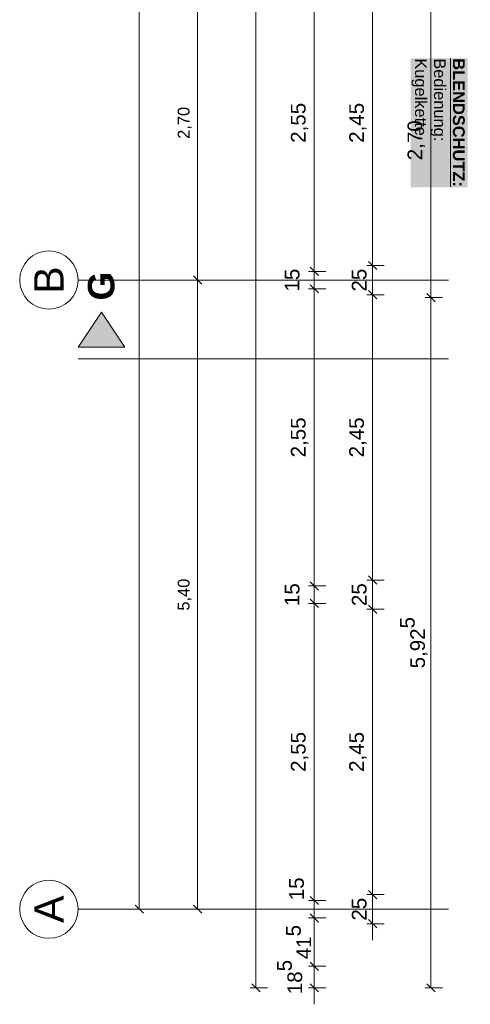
# Model space of a CAD drawing. Header units: metres. Extents: x -111 to 152, y -132 to 99.
# Tile 9 of 256: x -44 to -40, y -22 to -14. Entities that reach past the tile are written whole.
import ezdxf

# ---------------------------------------------------------------- set-up
doc = ezdxf.new("R2010")
doc.units = ezdxf.units.M
doc.header["$PDMODE"] = 1
doc.header["$PDSIZE"] = -2
doc.linetypes.add('Achsen 01', pattern=[5.291531, 3.175, -1.058062, 0.352704, -0.705764])
doc.linetypes.add('Raster 01', pattern=[2, 1, -1])
doc.layers.get('0').update_dxf_attribs({"lineweight": 25})
for name, color, linetype, lineweight in [('030_Sonnenschutzarbeiten-BLENDSCHUTZ  Beschriftung', 7, 'Continuous', 5), ('_1.35m (3D)', 7, 'Continuous', 9), ('_EG (2D)', 7, 'Continuous', 9), ('_EG - DS (2D)', 7, 'Continuous', 9), ('_GRU (2D)', 7, 'Continuous', 9), ('AV1-Schnitt Achsen', 7, 'Achsen 01', 18), ('Bemaßung-Bemaßung', 7, 'Continuous', 9)]:
    doc.layers.add(name, color=color, linetype=linetype, lineweight=lineweight)
doc.layers.add('AV1-Achsen', color=1, linetype='Achsen 01', lineweight=18, true_color=0xff0000)
doc.layers.add('AV1-Raster', color=7, linetype='Raster 01', lineweight=9, true_color=0xa6a6a6)
doc.layers.get('0').freeze()
doc.styles.add('Arial', font='arial.ttf')
doc.styles.add('Arial (bold)', font='arialbd.ttf')
doc.dimstyles.new('COE 50', dxfattribs={"dimtxt": 126.090495, "dimasz": 0.001414, "dimexe": 0.001, "dimexo": 0.01, "dimgap": 0.001, "dimtad": 1, "dimdec": 3, "dimtxsty": 'Arial', "dimblk": 'VW_SLASH-3', "dimblk1": 'VW_SLASH-3', "dimblk2": 'VW_SLASH-3', "dimcen": 0, "dimadec": 3, "dimazin": 0, "dimtfac": 0.8, "dimtdec": 3, "dimtix": 1, "dimtmove": 0, "dimatfit": 0, "dimldrblk": 'VW_SLASH-2', "dimfxl": 0.002, "dimfxlon": 1, "dimfrac": 2, "dimtolj": 1, "dimarcsym": 0})

# ---------------------------------------------------------------- blocks, each defined once
blk = doc.blocks.new('Group-2')
at = {"layer": 'AV1-Raster'}
for p, q in [((1.35, -14.85), (-40.5, -14.85)), ((1.35, -16.2), (-40.5, -16.2)), ((1.35, -17.55), (-40.5, -17.55)), ((1.35, -18.9), (-40.5, -18.9)), ((1.35, -20.25), (-40.5, -20.25))]:
    blk.add_line(p, q, dxfattribs=at)
blk = doc.blocks.new('1.35m (3D)')
at = {"layer": 'AV1-Raster', "color": 7}
blk.add_blockref('Group-2', (0, 0), dxfattribs=at)
blk = doc.blocks.new('Blendschutz Beschriftung')
at = {"layer": '030_Sonnenschutzarbeiten-BLENDSCHUTZ  Beschriftung', "color": 254, "linetype": 'Continuous', "transparency": 33554559}
blk.add_solid([(-0.554, -0.1644), (0.554, -0.1644), (-0.554, 0.3267), (0.554, 0.3267)], dxfattribs=at)
at = {"layer": '030_Sonnenschutzarbeiten-BLENDSCHUTZ  Beschriftung', "insert": (-0.554, 0.3002), "char_height": 0.100872, "attachment_point": 1, "line_spacing_factor": 0.967016, "style": 'Arial (bold)'}
blk.add_mtext('{\\LBLENDSCHUTZ:}{\\fArial|b0|i0|c0|p0;\\l\\PBedienung: \\PKugelkette }', dxfattribs=at)
blk = doc.blocks.new('EG - DS (2D)')
at = {"layer": '030_Sonnenschutzarbeiten-BLENDSCHUTZ  Beschriftung', "color": 7, "rotation": 270}
blk.add_blockref('Blendschutz Beschriftung', (-40.3356, -14.85), dxfattribs=at)
blk = doc.blocks.new('VW_SLASH-3')
at = {"color": 0, "linetype": 'ByBlock', "lineweight": -2, "transparency": 16777216}
blk.add_line((0, 0), (-1, 0), dxfattribs=at)
at = {"color": 0, "linetype": 'Continuous', "lineweight": 15, "transparency": 16777216, "flags": 128}
blk.add_lwpolyline([(0.5, 0.5), (-0.5, -0.5)], dxfattribs=at)
blk = doc.blocks.new('*D501')
at = {"layer": 'Bemaßung-Bemaßung', "color": 0, "lineweight": -2}
for p, q in [((-42.725, 0), (-42.875, 0)), ((-42.825, -21.5293), (-42.825, -0.0707)), ((-42.725, -21.6), (-42.875, -21.6))]:
    blk.add_line(p, q, dxfattribs=at)
at = {"layer": 'Defpoints', "color": 0}
for p in [(-39.15, 0), (-42.825, 0), (-39.15, -21.6)]:
    blk.add_point(p, dxfattribs=at)
at = {"layer": 'Bemaßung-Bemaßung', "color": 0, "lineweight": -2, "xscale": 0.070693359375, "yscale": 0.070693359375, "zscale": 0.070693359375}
for p, rotation in [((-42.825, 0), 90), ((-42.825, -21.6), 270)]:
    blk.add_blockref('VW_SLASH-3', p, dxfattribs=dict(at, rotation=rotation))
at = {"layer": 'Bemaßung-Bemaßung', "color": 0, "insert": (-42.9659, -10.8), "char_height": 0.15131, "attachment_point": 5, "rotation": 90, "style": 'Arial'}
blk.add_mtext('\\A1;21,60', dxfattribs=at)
blk = doc.blocks.new('VW_SLASH-2')
at = {"color": 0, "linetype": 'ByBlock', "lineweight": -2, "transparency": 16777216}
blk.add_line((0, 0), (-1, 0), dxfattribs=at)
at = {"color": 0, "linetype": 'Continuous', "lineweight": 15, "transparency": 16777216, "flags": 128}
blk.add_lwpolyline([(0.5, 0.5), (-0.5, -0.5)], dxfattribs=at)
blk = doc.blocks.new('*D505')
at = {"layer": 'Bemaßung-Bemaßung', "color": 0, "lineweight": -2}
for p, q in [((-42.225, -13.5), (-42.375, -13.5)), ((-42.325, -16.1293), (-42.325, -13.5707)), ((-42.225, -16.2), (-42.375, -16.2))]:
    blk.add_line(p, q, dxfattribs=at)
at = {"layer": 'Defpoints', "color": 0}
for p in [(-42.325, -13.5), (-39.15, -13.5), (-39.15, -16.2)]:
    blk.add_point(p, dxfattribs=at)
at = {"layer": 'Bemaßung-Bemaßung', "color": 0, "lineweight": -2, "xscale": 0.070693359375, "yscale": 0.070693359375, "zscale": 0.070693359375}
for p, rotation in [((-42.325, -13.5), 90), ((-42.325, -16.2), 270)]:
    blk.add_blockref('VW_SLASH-3', p, dxfattribs=dict(at, rotation=rotation))
at = {"layer": 'Bemaßung-Bemaßung', "color": 0, "insert": (-42.4356, -14.85), "char_height": 0.10087, "attachment_point": 5, "rotation": 90, "style": 'Arial'}
blk.add_mtext('\\A1;2,70', dxfattribs=at)
blk = doc.blocks.new('*D506')
at = {"layer": 'Bemaßung-Bemaßung', "color": 0, "lineweight": -2}
for p, q in [((-42.225, -16.2), (-42.375, -16.2)), ((-42.325, -21.5293), (-42.325, -16.2707)), ((-42.225, -21.6), (-42.375, -21.6))]:
    blk.add_line(p, q, dxfattribs=at)
at = {"layer": 'Defpoints', "color": 0}
for p in [(-42.325, -16.2), (-39.15, -16.2), (-39.15, -21.6)]:
    blk.add_point(p, dxfattribs=at)
at = {"layer": 'Bemaßung-Bemaßung', "color": 0, "lineweight": -2, "xscale": 0.070693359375, "yscale": 0.070693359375, "zscale": 0.070693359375}
for p, rotation in [((-42.325, -16.2), 90), ((-42.325, -21.6), 270)]:
    blk.add_blockref('VW_SLASH-3', p, dxfattribs=dict(at, rotation=rotation))
at = {"layer": 'Bemaßung-Bemaßung', "color": 0, "insert": (-42.4356, -18.9), "char_height": 0.10087, "attachment_point": 5, "rotation": 90, "style": 'Arial'}
blk.add_mtext('\\A1;5,40', dxfattribs=at)
blk = doc.blocks.new('*D507')
at = {"layer": 'Bemaßung-Bemaßung', "color": 0, "lineweight": -2}
for p, q in [((-41.725, 0.675), (-41.875, 0.675)), ((-41.825, -22.2043), (-41.825, 0.6043)), ((-41.725, -22.275), (-41.875, -22.275))]:
    blk.add_line(p, q, dxfattribs=at)
at = {"layer": 'Defpoints', "color": 0}
for p in [(-41.825, 0.675), (-39.825, 0.675), (-39.825, -22.275)]:
    blk.add_point(p, dxfattribs=at)
at = {"layer": 'Bemaßung-Bemaßung', "color": 0, "lineweight": -2, "xscale": 0.070693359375, "yscale": 0.070693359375, "zscale": 0.070693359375}
for p, rotation in [((-41.825, 0.675), 90), ((-41.825, -22.275), 270)]:
    blk.add_blockref('VW_SLASH-3', p, dxfattribs=dict(at, rotation=rotation))
at = {"layer": 'Bemaßung-Bemaßung', "color": 0, "insert": (-41.9508, -10.8), "char_height": 0.12609, "attachment_point": 5, "rotation": 90, "style": 'Arial'}
blk.add_mtext('\\A1;22,95', dxfattribs=at)
blk = doc.blocks.new('*D508')
at = {"layer": 'Bemaßung-Bemaßung', "color": 0, "lineweight": -2}
for p, q in [((-41.325, -22.0193), (-41.325, -21.9486)), ((-41.225, -22.09), (-41.375, -22.09)), ((-41.325, -22.09), (-41.325, -22.275)), ((-41.225, -22.275), (-41.375, -22.275)), ((-41.325, -22.3457), (-41.325, -22.4164))]:
    blk.add_line(p, q, dxfattribs=at)
at = {"layer": 'Defpoints', "color": 0}
for p in [(-39.225, -22.09), (-41.325, -22.275), (-39.225, -22.275)]:
    blk.add_point(p, dxfattribs=at)
at = {"layer": 'Bemaßung-Bemaßung', "color": 0, "lineweight": -2, "xscale": 0.070693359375, "yscale": 0.070693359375, "zscale": 0.070693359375}
for p, rotation in [((-41.325, -22.09), 269.9999999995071), ((-41.325, -22.275), 89.99999999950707)]:
    blk.add_blockref('VW_SLASH-3', p, dxfattribs=dict(at, rotation=rotation))
at = {"layer": 'Bemaßung-Bemaßung', "color": 0, "insert": (-41.5354, -22.1825), "char_height": 0.12609, "attachment_point": 5, "rotation": 90, "style": 'Arial'}
blk.add_mtext('\\A1;18\\S5^ ;', dxfattribs=at)
blk = doc.blocks.new('*D509')
at = {"layer": 'Bemaßung-Bemaßung', "color": 0, "lineweight": -2}
for p, q in [((-41.225, -21.675), (-41.375, -21.675)), ((-41.325, -21.7457), (-41.325, -22.0193)), ((-41.225, -22.09), (-41.375, -22.09))]:
    blk.add_line(p, q, dxfattribs=at)
at = {"layer": 'Defpoints', "color": 0}
for p in [(-39.825, -21.675), (-41.325, -22.09), (-39.225, -22.09)]:
    blk.add_point(p, dxfattribs=at)
at = {"layer": 'Bemaßung-Bemaßung', "color": 0, "lineweight": -2, "xscale": 0.070693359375, "yscale": 0.070693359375, "zscale": 0.070693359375}
for p, rotation in [((-41.325, -21.675), 89.99999999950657), ((-41.325, -22.09), 269.9999999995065)]:
    blk.add_blockref('VW_SLASH-3', p, dxfattribs=dict(at, rotation=rotation))
at = {"layer": 'Bemaßung-Bemaßung', "color": 0, "insert": (-41.4593, -21.8825), "char_height": 0.12609, "attachment_point": 5, "rotation": 90, "style": 'Arial'}
blk.add_mtext('\\A1;41\\S5^ ;', dxfattribs=at)
blk = doc.blocks.new('*D510')
at = {"layer": 'Bemaßung-Bemaßung', "color": 0, "lineweight": -2}
for p, q in [((-41.325, -21.4543), (-41.325, -21.3836)), ((-41.225, -21.525), (-41.375, -21.525)), ((-41.325, -21.525), (-41.325, -21.675)), ((-41.225, -21.675), (-41.375, -21.675)), ((-41.325, -21.7457), (-41.325, -21.8164))]:
    blk.add_line(p, q, dxfattribs=at)
at = {"layer": 'Defpoints', "color": 0}
for p in [(-39.825, -21.525), (-41.325, -21.675), (-39.825, -21.675)]:
    blk.add_point(p, dxfattribs=at)
at = {"layer": 'Bemaßung-Bemaßung', "color": 0, "lineweight": -2, "xscale": 0.070693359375, "yscale": 0.070693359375, "zscale": 0.070693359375}
for p, rotation in [((-41.325, -21.525), 269.999999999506), ((-41.325, -21.675), 89.99999999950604)]:
    blk.add_blockref('VW_SLASH-3', p, dxfattribs=dict(at, rotation=rotation))
at = {"layer": 'Bemaßung-Bemaßung', "color": 0, "insert": (-41.4764, -21.4251), "char_height": 0.12609, "attachment_point": 5, "rotation": 90, "style": 'Arial'}
blk.add_mtext('\\A1;15', dxfattribs=at)
blk = doc.blocks.new('*D511')
at = {"layer": 'Bemaßung-Bemaßung', "color": 0, "lineweight": -2}
for p, q in [((-41.225, -18.975), (-41.375, -18.975)), ((-41.325, -19.0457), (-41.325, -21.4543)), ((-41.225, -21.525), (-41.375, -21.525))]:
    blk.add_line(p, q, dxfattribs=at)
at = {"layer": 'Defpoints', "color": 0}
for p in [(-39.825, -18.975), (-41.325, -21.525), (-39.825, -21.525)]:
    blk.add_point(p, dxfattribs=at)
at = {"layer": 'Bemaßung-Bemaßung', "color": 0, "lineweight": -2, "xscale": 0.070693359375, "yscale": 0.070693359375, "zscale": 0.070693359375}
for p, rotation in [((-41.325, -18.975), 89.99999999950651), ((-41.325, -21.525), 269.9999999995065)]:
    blk.add_blockref('VW_SLASH-3', p, dxfattribs=dict(at, rotation=rotation))
at = {"layer": 'Bemaßung-Bemaßung', "color": 0, "insert": (-41.4508, -20.25), "char_height": 0.12609, "attachment_point": 5, "rotation": 90, "style": 'Arial'}
blk.add_mtext('\\A1;2,55', dxfattribs=at)
blk = doc.blocks.new('*D512')
at = {"layer": 'Bemaßung-Bemaßung', "color": 0, "lineweight": -2}
for p, q in [((-41.325, -18.7543), (-41.325, -18.6836)), ((-41.225, -18.825), (-41.375, -18.825)), ((-41.325, -18.825), (-41.325, -18.975)), ((-41.225, -18.975), (-41.375, -18.975)), ((-41.325, -19.0457), (-41.325, -19.1164))]:
    blk.add_line(p, q, dxfattribs=at)
at = {"layer": 'Defpoints', "color": 0}
for p in [(-39.825, -18.825), (-41.325, -18.975), (-39.825, -18.975)]:
    blk.add_point(p, dxfattribs=at)
at = {"layer": 'Bemaßung-Bemaßung', "color": 0, "lineweight": -2, "xscale": 0.070693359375, "yscale": 0.070693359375, "zscale": 0.070693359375}
for p, rotation in [((-41.325, -18.825), 269.999999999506), ((-41.325, -18.975), 89.99999999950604)]:
    blk.add_blockref('VW_SLASH-3', p, dxfattribs=dict(at, rotation=rotation))
at = {"layer": 'Bemaßung-Bemaßung', "color": 0, "insert": (-41.5144, -18.9), "char_height": 0.12609, "attachment_point": 5, "rotation": 90, "style": 'Arial'}
blk.add_mtext('\\A1;15', dxfattribs=at)
blk = doc.blocks.new('*D513')
at = {"layer": 'Bemaßung-Bemaßung', "color": 0, "lineweight": -2}
for p, q in [((-41.225, -16.275), (-41.375, -16.275)), ((-41.325, -16.3457), (-41.325, -18.7543)), ((-41.225, -18.825), (-41.375, -18.825))]:
    blk.add_line(p, q, dxfattribs=at)
at = {"layer": 'Defpoints', "color": 0}
for p in [(-39.825, -16.275), (-41.325, -18.825), (-39.825, -18.825)]:
    blk.add_point(p, dxfattribs=at)
at = {"layer": 'Bemaßung-Bemaßung', "color": 0, "lineweight": -2, "xscale": 0.070693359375, "yscale": 0.070693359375, "zscale": 0.070693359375}
for p, rotation in [((-41.325, -16.275), 89.99999999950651), ((-41.325, -18.825), 269.9999999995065)]:
    blk.add_blockref('VW_SLASH-3', p, dxfattribs=dict(at, rotation=rotation))
at = {"layer": 'Bemaßung-Bemaßung', "color": 0, "insert": (-41.4508, -17.55), "char_height": 0.12609, "attachment_point": 5, "rotation": 90, "style": 'Arial'}
blk.add_mtext('\\A1;2,55', dxfattribs=at)
blk = doc.blocks.new('*D514')
at = {"layer": 'Bemaßung-Bemaßung', "color": 0, "lineweight": -2}
for p, q in [((-41.325, -16.0543), (-41.325, -15.9836)), ((-41.225, -16.125), (-41.375, -16.125)), ((-41.325, -16.125), (-41.325, -16.275)), ((-41.225, -16.275), (-41.375, -16.275)), ((-41.325, -16.3457), (-41.325, -16.4164))]:
    blk.add_line(p, q, dxfattribs=at)
at = {"layer": 'Defpoints', "color": 0}
for p in [(-39.825, -16.125), (-41.325, -16.275), (-39.825, -16.275)]:
    blk.add_point(p, dxfattribs=at)
at = {"layer": 'Bemaßung-Bemaßung', "color": 0, "lineweight": -2, "xscale": 0.070693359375, "yscale": 0.070693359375, "zscale": 0.070693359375}
for p, rotation in [((-41.325, -16.125), 269.999999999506), ((-41.325, -16.275), 89.99999999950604)]:
    blk.add_blockref('VW_SLASH-3', p, dxfattribs=dict(at, rotation=rotation))
at = {"layer": 'Bemaßung-Bemaßung', "color": 0, "insert": (-41.5144, -16.2), "char_height": 0.12609, "attachment_point": 5, "rotation": 90, "style": 'Arial'}
blk.add_mtext('\\A1;15', dxfattribs=at)
blk = doc.blocks.new('*D515')
at = {"layer": 'Bemaßung-Bemaßung', "color": 0, "lineweight": -2}
for p, q in [((-41.225, -13.575), (-41.375, -13.575)), ((-41.325, -13.6457), (-41.325, -16.0543)), ((-41.225, -16.125), (-41.375, -16.125))]:
    blk.add_line(p, q, dxfattribs=at)
at = {"layer": 'Defpoints', "color": 0}
for p in [(-39.825, -13.575), (-41.325, -16.125), (-39.825, -16.125)]:
    blk.add_point(p, dxfattribs=at)
at = {"layer": 'Bemaßung-Bemaßung', "color": 0, "lineweight": -2, "xscale": 0.070693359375, "yscale": 0.070693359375, "zscale": 0.070693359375}
for p, rotation in [((-41.325, -13.575), 89.99999999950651), ((-41.325, -16.125), 269.9999999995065)]:
    blk.add_blockref('VW_SLASH-3', p, dxfattribs=dict(at, rotation=rotation))
at = {"layer": 'Bemaßung-Bemaßung', "color": 0, "insert": (-41.4508, -14.85), "char_height": 0.12609, "attachment_point": 5, "rotation": 90, "style": 'Arial'}
blk.add_mtext('\\A1;2,55', dxfattribs=at)
blk = doc.blocks.new('*D540')
at = {"layer": 'Bemaßung-Bemaßung', "color": 0, "lineweight": -2}
for p, q in [((-40.225, -13.65), (-40.375, -13.65)), ((-40.325, -16.2793), (-40.325, -13.7207)), ((-40.225, -16.35), (-40.375, -16.35))]:
    blk.add_line(p, q, dxfattribs=at)
at = {"layer": 'Defpoints', "color": 0}
for p in [(-40.325, -13.65), (-28.5, -13.65), (-28.5, -16.35)]:
    blk.add_point(p, dxfattribs=at)
at = {"layer": 'Bemaßung-Bemaßung', "color": 0, "lineweight": -2, "xscale": 0.070693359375, "yscale": 0.070693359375, "zscale": 0.070693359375}
for p, rotation in [((-40.325, -13.65), 90), ((-40.325, -16.35), 270)]:
    blk.add_blockref('VW_SLASH-3', p, dxfattribs=dict(at, rotation=rotation))
at = {"layer": 'Bemaßung-Bemaßung', "color": 0, "insert": (-40.4508, -15), "char_height": 0.12609, "attachment_point": 5, "rotation": 90, "style": 'Arial'}
blk.add_mtext('\\A1;2,70', dxfattribs=at)
blk = doc.blocks.new('*D541')
at = {"layer": 'Bemaßung-Bemaßung', "color": 0, "lineweight": -2}
for p, q in [((-40.225, -16.35), (-40.375, -16.35)), ((-40.325, -22.2043), (-40.325, -16.4207)), ((-40.225, -22.275), (-40.375, -22.275))]:
    blk.add_line(p, q, dxfattribs=at)
at = {"layer": 'Defpoints', "color": 0}
for p in [(-40.325, -16.35), (-28.5, -16.35), (-28.425, -22.275)]:
    blk.add_point(p, dxfattribs=at)
at = {"layer": 'Bemaßung-Bemaßung', "color": 0, "lineweight": -2, "xscale": 0.070693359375, "yscale": 0.070693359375, "zscale": 0.070693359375}
for p, rotation in [((-40.325, -16.35), 90), ((-40.325, -22.275), 270)]:
    blk.add_blockref('VW_SLASH-3', p, dxfattribs=dict(at, rotation=rotation))
at = {"layer": 'Bemaßung-Bemaßung', "color": 0, "insert": (-40.4717, -19.3125), "char_height": 0.12609, "attachment_point": 5, "rotation": 90, "style": 'Arial'}
blk.add_mtext('\\A1;5,92\\S5^ ;', dxfattribs=at)
blk = doc.blocks.new('*D570')
at = {"layer": 'Bemaßung-Bemaßung', "color": 0, "lineweight": -2}
for p, q in [((-40.825, -21.4043), (-40.825, -21.3336)), ((-40.725, -21.475), (-40.875, -21.475)), ((-40.825, -21.475), (-40.825, -21.725)), ((-40.725, -21.725), (-40.875, -21.725)), ((-40.825, -21.7957), (-40.825, -21.8664))]:
    blk.add_line(p, q, dxfattribs=at)
at = {"layer": 'Defpoints', "color": 0}
for p in [(-39.275, -21.475), (-40.825, -21.725), (-39.275, -21.725)]:
    blk.add_point(p, dxfattribs=at)
at = {"layer": 'Bemaßung-Bemaßung', "color": 0, "lineweight": -2, "xscale": 0.070693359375, "yscale": 0.070693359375, "zscale": 0.070693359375}
for p, rotation in [((-40.825, -21.475), 270), ((-40.825, -21.725), 90)]:
    blk.add_blockref('VW_SLASH-3', p, dxfattribs=dict(at, rotation=rotation))
at = {"layer": 'Bemaßung-Bemaßung', "color": 0, "insert": (-40.9394, -21.6), "char_height": 0.12609, "attachment_point": 5, "rotation": 90, "style": 'Arial'}
blk.add_mtext('\\A1;25', dxfattribs=at)
blk = doc.blocks.new('*D571')
at = {"layer": 'Bemaßung-Bemaßung', "color": 0, "lineweight": -2}
for p, q in [((-40.725, -19.025), (-40.875, -19.025)), ((-40.825, -19.0957), (-40.825, -21.4043)), ((-40.725, -21.475), (-40.875, -21.475))]:
    blk.add_line(p, q, dxfattribs=at)
at = {"layer": 'Defpoints', "color": 0}
for p in [(-39.025, -19.025), (-40.825, -21.475), (-39.275, -21.475)]:
    blk.add_point(p, dxfattribs=at)
at = {"layer": 'Bemaßung-Bemaßung', "color": 0, "lineweight": -2, "xscale": 0.070693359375, "yscale": 0.070693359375, "zscale": 0.070693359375}
for p, rotation in [((-40.825, -19.025), 90), ((-40.825, -21.475), 270)]:
    blk.add_blockref('VW_SLASH-3', p, dxfattribs=dict(at, rotation=rotation))
at = {"layer": 'Bemaßung-Bemaßung', "color": 0, "insert": (-40.9508, -20.25), "char_height": 0.12609, "attachment_point": 5, "rotation": 90, "style": 'Arial'}
blk.add_mtext('\\A1;2,45', dxfattribs=at)
blk = doc.blocks.new('*D572')
at = {"layer": 'Bemaßung-Bemaßung', "color": 0, "lineweight": -2}
for p, q in [((-40.825, -18.7043), (-40.825, -18.6336)), ((-40.725, -18.775), (-40.875, -18.775)), ((-40.825, -18.775), (-40.825, -19.025)), ((-40.725, -19.025), (-40.875, -19.025)), ((-40.825, -19.0957), (-40.825, -19.1664))]:
    blk.add_line(p, q, dxfattribs=at)
at = {"layer": 'Defpoints', "color": 0}
for p in [(-39.025, -18.775), (-40.825, -19.025), (-39.025, -19.025)]:
    blk.add_point(p, dxfattribs=at)
at = {"layer": 'Bemaßung-Bemaßung', "color": 0, "lineweight": -2, "xscale": 0.070693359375, "yscale": 0.070693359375, "zscale": 0.070693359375}
for p, rotation in [((-40.825, -18.775), 270), ((-40.825, -19.025), 90)]:
    blk.add_blockref('VW_SLASH-3', p, dxfattribs=dict(at, rotation=rotation))
at = {"layer": 'Bemaßung-Bemaßung', "color": 0, "insert": (-40.9394, -18.9), "char_height": 0.12609, "attachment_point": 5, "rotation": 90, "style": 'Arial'}
blk.add_mtext('\\A1;25', dxfattribs=at)
blk = doc.blocks.new('*D573')
at = {"layer": 'Bemaßung-Bemaßung', "color": 0, "lineweight": -2}
for p, q in [((-40.725, -16.325), (-40.875, -16.325)), ((-40.825, -16.3957), (-40.825, -18.7043)), ((-40.725, -18.775), (-40.875, -18.775))]:
    blk.add_line(p, q, dxfattribs=at)
at = {"layer": 'Defpoints', "color": 0}
for p in [(-39.025, -16.325), (-40.825, -18.775), (-39.025, -18.775)]:
    blk.add_point(p, dxfattribs=at)
at = {"layer": 'Bemaßung-Bemaßung', "color": 0, "lineweight": -2, "xscale": 0.070693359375, "yscale": 0.070693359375, "zscale": 0.070693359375}
for p, rotation in [((-40.825, -16.325), 90), ((-40.825, -18.775), 270)]:
    blk.add_blockref('VW_SLASH-3', p, dxfattribs=dict(at, rotation=rotation))
at = {"layer": 'Bemaßung-Bemaßung', "color": 0, "insert": (-40.9508, -17.55), "char_height": 0.12609, "attachment_point": 5, "rotation": 90, "style": 'Arial'}
blk.add_mtext('\\A1;2,45', dxfattribs=at)
blk = doc.blocks.new('*D574')
at = {"layer": 'Bemaßung-Bemaßung', "color": 0, "lineweight": -2}
for p, q in [((-40.825, -16.0043), (-40.825, -15.9336)), ((-40.725, -16.075), (-40.875, -16.075)), ((-40.825, -16.075), (-40.825, -16.325)), ((-40.725, -16.325), (-40.875, -16.325)), ((-40.825, -16.3957), (-40.825, -16.4664))]:
    blk.add_line(p, q, dxfattribs=at)
at = {"layer": 'Defpoints', "color": 0}
for p in [(-39.025, -16.075), (-40.825, -16.325), (-39.025, -16.325)]:
    blk.add_point(p, dxfattribs=at)
at = {"layer": 'Bemaßung-Bemaßung', "color": 0, "lineweight": -2, "xscale": 0.070693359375, "yscale": 0.070693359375, "zscale": 0.070693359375}
for p, rotation in [((-40.825, -16.075), 270), ((-40.825, -16.325), 90)]:
    blk.add_blockref('VW_SLASH-3', p, dxfattribs=dict(at, rotation=rotation))
at = {"layer": 'Bemaßung-Bemaßung', "color": 0, "insert": (-40.9394, -16.2), "char_height": 0.12609, "attachment_point": 5, "rotation": 90, "style": 'Arial'}
blk.add_mtext('\\A1;25', dxfattribs=at)
blk = doc.blocks.new('*D575')
at = {"layer": 'Bemaßung-Bemaßung', "color": 0, "lineweight": -2}
for p, q in [((-40.725, -13.625), (-40.875, -13.625)), ((-40.825, -13.6957), (-40.825, -16.0043)), ((-40.725, -16.075), (-40.875, -16.075))]:
    blk.add_line(p, q, dxfattribs=at)
at = {"layer": 'Defpoints', "color": 0}
for p in [(-39.025, -13.625), (-40.825, -16.075), (-39.025, -16.075)]:
    blk.add_point(p, dxfattribs=at)
at = {"layer": 'Bemaßung-Bemaßung', "color": 0, "lineweight": -2, "xscale": 0.070693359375, "yscale": 0.070693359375, "zscale": 0.070693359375}
for p, rotation in [((-40.825, -13.625), 90), ((-40.825, -16.075), 270)]:
    blk.add_blockref('VW_SLASH-3', p, dxfattribs=dict(at, rotation=rotation))
at = {"layer": 'Bemaßung-Bemaßung', "color": 0, "insert": (-40.9508, -14.85), "char_height": 0.12609, "attachment_point": 5, "rotation": 90, "style": 'Arial'}
blk.add_mtext('\\A1;2,45', dxfattribs=at)
blk = doc.blocks.new('Group-718')
at = {"layer": 'AV1-Achsen'}
blk.add_line((-43.35, -16.2), (4.2, -16.2), dxfattribs=at)
at = {"layer": 'AV1-Achsen', "linetype": 'Continuous'}
blk.add_circle((-43.6, -16.2), 0.25, dxfattribs=at)
at = {"layer": 'AV1-Achsen', "insert": (-43.6, -16.2), "char_height": 0.2522, "attachment_point": 5, "rotation": 90, "line_spacing_factor": 0.969122, "style": 'Arial'}
blk.add_mtext('B', dxfattribs=at)
blk = doc.blocks.new('Group-719')
at = {"layer": 'AV1-Achsen'}
blk.add_line((-43.35, -21.6), (4.2, -21.6), dxfattribs=at)
at = {"layer": 'AV1-Achsen', "linetype": 'Continuous'}
blk.add_circle((-43.6, -21.6), 0.25, dxfattribs=at)
at = {"layer": 'AV1-Achsen', "insert": (-43.6, -21.6), "char_height": 0.2522, "attachment_point": 5, "rotation": 90, "line_spacing_factor": 0.969122, "style": 'Arial'}
blk.add_mtext('A', dxfattribs=at)
blk = doc.blocks.new('Group-723')
at = {"layer": 'AV1-Schnitt Achsen', "linetype": 'Continuous', "lineweight": 0}
blk.add_hatch(color=7, dxfattribs=at).paths.add_polyline_path([(-42.95, -16.775), (-43.35, -16.775), (-43.15, -16.475)])
at = {"layer": 'AV1-Schnitt Achsen'}
blk.add_line((-43.35, -16.875), (4.2, -16.875), dxfattribs=at)
at = {"layer": 'AV1-Schnitt Achsen', "linetype": 'Continuous', "flags": 128}
blk.add_lwpolyline([(-42.95, -16.775), (-43.35, -16.775), (-43.15, -16.475)], close=True, dxfattribs=at)
at = {"layer": 'AV1-Schnitt Achsen', "insert": (-43.15, -16.375), "char_height": 0.227, "attachment_point": 4, "rotation": 90, "line_spacing_factor": 0.969122, "style": 'Arial (bold)'}
blk.add_mtext('G', dxfattribs=at)
blk = doc.blocks.new('GRU (2D)')
at = {"layer": 'AV1-Achsen', "color": 7}
for name in ['Group-718', 'Group-719']:
    blk.add_blockref(name, (0, 0), dxfattribs=at)
at = {"layer": 'AV1-Schnitt Achsen', "color": 7}
blk.add_blockref('Group-723', (0, 0), dxfattribs=at)
blk = doc.blocks.new('EG (2D)')
at = {"layer": 'Bemaßung-Bemaßung'}
for base, p1, p2, angle, text, override, picture, middle in [((-41.825, 0.675), (-39.825, -22.275), (-39.825, 0.675), 270, '22,95', {"dimtxt": 0.12609, "dimasz": 0.070693, "dimexe": 0.05, "dimgap": 0.05, "dimpost": '<>', "dimtxsty": 'Arial', "dimtmove": 2, "dimfxl": 0.1}, '*D507', (-41.9508, -10.8)), ((-41.325, -16.125), (-39.825, -13.575), (-39.825, -16.125), 90, '2,55', {"dimtxt": 0.12609, "dimasz": 0.070693, "dimexe": 0.05, "dimgap": 0.05, "dimpost": '<>', "dimtxsty": 'Arial', "dimtmove": 2, "dimfxl": 0.1}, '*D515', (-41.4508, -14.85)), ((-40.825, -16.075), (-39.025, -13.625), (-39.025, -16.075), 270, '2,45', {"dimtxt": 0.12609, "dimasz": 0.070693, "dimexe": 0.05, "dimgap": 0.05, "dimpost": '<>', "dimtxsty": 'Arial', "dimtmove": 2, "dimfxl": 0.1}, '*D575', (-40.9508, -14.85)), ((-40.325, -13.65), (-28.5, -16.35), (-28.5, -13.65), 270, '2,70', {"dimtxt": 0.12609, "dimasz": 0.070693, "dimexe": 0.05, "dimgap": 0.05, "dimpost": '<>', "dimtxsty": 'Arial', "dimtmove": 2, "dimfxl": 0.1}, '*D540', (-40.4508, -15)), ((-40.825, -16.325), (-39.025, -16.075), (-39.025, -16.325), 270, '25', {"dimtxt": 0.12609, "dimasz": 0.070693, "dimexe": 0.05, "dimgap": 0.05, "dimpost": '<>', "dimtxsty": 'Arial', "dimtmove": 2, "dimfxl": 0.1}, '*D574', (-40.9394, -16.2)), ((-41.325, -16.275), (-39.825, -16.125), (-39.825, -16.275), 90, '15', {"dimtxt": 0.12609, "dimasz": 0.070693, "dimexe": 0.05, "dimgap": 0.05, "dimpost": '<>', "dimtxsty": 'Arial', "dimtix": 0, "dimtmove": 2, "dimfxl": 0.1}, '*D514', (-41.5144, -16.2)), ((-41.325, -18.825), (-39.825, -16.275), (-39.825, -18.825), 90, '2,55', {"dimtxt": 0.12609, "dimasz": 0.070693, "dimexe": 0.05, "dimgap": 0.05, "dimpost": '<>', "dimtxsty": 'Arial', "dimtmove": 2, "dimfxl": 0.1}, '*D513', (-41.4508, -17.55)), ((-40.825, -18.775), (-39.025, -16.325), (-39.025, -18.775), 270, '2,45', {"dimtxt": 0.12609, "dimasz": 0.070693, "dimexe": 0.05, "dimgap": 0.05, "dimpost": '<>', "dimtxsty": 'Arial', "dimtmove": 2, "dimfxl": 0.1}, '*D573', (-40.9508, -17.55)), ((-40.325, -16.35), (-28.425, -22.275), (-28.5, -16.35), 270, '5,92\\S5^ ;', {"dimtxt": 0.12609, "dimasz": 0.070693, "dimexe": 0.05, "dimgap": 0.05, "dimpost": '<>', "dimtxsty": 'Arial', "dimtmove": 2, "dimfxl": 0.1}, '*D541', (-40.4717, -19.3125)), ((-40.825, -19.025), (-39.025, -18.775), (-39.025, -19.025), 270, '25', {"dimtxt": 0.12609, "dimasz": 0.070693, "dimexe": 0.05, "dimgap": 0.05, "dimpost": '<>', "dimtxsty": 'Arial', "dimtmove": 2, "dimfxl": 0.1}, '*D572', (-40.9394, -18.9)), ((-41.325, -18.975), (-39.825, -18.825), (-39.825, -18.975), 90, '15', {"dimtxt": 0.12609, "dimasz": 0.070693, "dimexe": 0.05, "dimgap": 0.05, "dimpost": '<>', "dimtxsty": 'Arial', "dimtix": 0, "dimtmove": 2, "dimfxl": 0.1}, '*D512', (-41.5144, -18.9)), ((-41.325, -21.525), (-39.825, -18.975), (-39.825, -21.525), 90, '2,55', {"dimtxt": 0.12609, "dimasz": 0.070693, "dimexe": 0.05, "dimgap": 0.05, "dimpost": '<>', "dimtxsty": 'Arial', "dimtmove": 2, "dimfxl": 0.1}, '*D511', (-41.4508, -20.25)), ((-40.825, -21.475), (-39.025, -19.025), (-39.275, -21.475), 270, '2,45', {"dimtxt": 0.12609, "dimasz": 0.070693, "dimexe": 0.05, "dimgap": 0.05, "dimpost": '<>', "dimtxsty": 'Arial', "dimtmove": 2, "dimfxl": 0.1}, '*D571', (-40.9508, -20.25)), ((-40.825, -21.725), (-39.275, -21.475), (-39.275, -21.725), 270, '25', {"dimtxt": 0.12609, "dimasz": 0.070693, "dimexe": 0.05, "dimgap": 0.05, "dimpost": '<>', "dimtxsty": 'Arial', "dimtmove": 2, "dimfxl": 0.1}, '*D570', (-40.9394, -21.6)), ((-41.325, -22.09), (-39.825, -21.675), (-39.225, -22.09), 90, '41\\S5^ ;', {"dimtxt": 0.12609, "dimasz": 0.070693, "dimexe": 0.05, "dimgap": 0.05, "dimpost": '<>', "dimtxsty": 'Arial', "dimtmove": 2, "dimfxl": 0.1}, '*D509', (-41.4593, -21.8825)), ((-41.325, -22.275), (-39.225, -22.09), (-39.225, -22.275), 90, '18\\S5^ ;', {"dimtxt": 0.12609, "dimasz": 0.070693, "dimexe": 0.05, "dimgap": 0.05, "dimpost": '<>', "dimtxsty": 'Arial', "dimtix": 0, "dimtmove": 2, "dimfxl": 0.1}, '*D508', (-41.5354, -22.1825))]:
    dim = blk.add_linear_dim(base=base, p1=p1, p2=p2, angle=angle, text=text, dimstyle='COE 50', override=override, dxfattribs=at)
    dim.commit()
    dim.dimension.update_dxf_attribs({"geometry": picture, "text_midpoint": middle})
at = {"layer": 'Bemaßung-Bemaßung', "color": 1}
for base, p1, p2, text, override, picture, middle in [((-42.825, 0), (-39.15, -21.6), (-39.15, 0), '21,60', {"dimtxt": 0.151309, "dimasz": 0.070693, "dimexe": 0.05, "dimgap": 0.05, "dimpost": '<>', "dimtxsty": 'Arial', "dimtmove": 2, "dimfxl": 0.1}, '*D501', (-42.9659, -10.8)), ((-42.325, -13.5), (-39.15, -16.2), (-39.15, -13.5), '2,70', {"dimtxt": 0.100872, "dimasz": 0.070693, "dimexe": 0.05, "dimgap": 0.05, "dimpost": '<>', "dimtxsty": 'Arial', "dimtmove": 2, "dimfxl": 0.1}, '*D505', (-42.4356, -14.85)), ((-42.325, -16.2), (-39.15, -21.6), (-39.15, -16.2), '5,40', {"dimtxt": 0.100872, "dimasz": 0.070693, "dimexe": 0.05, "dimgap": 0.05, "dimpost": '<>', "dimtxsty": 'Arial', "dimtmove": 2, "dimfxl": 0.1}, '*D506', (-42.4356, -18.9))]:
    dim = blk.add_linear_dim(base=base, p1=p1, p2=p2, angle=270, text=text, dimstyle='COE 50', override=override, dxfattribs=at)
    dim.commit()
    dim.dimension.update_dxf_attribs({"geometry": picture, "text_midpoint": middle})
at = {"layer": 'Bemaßung-Bemaßung'}
dim = blk.add_linear_dim(base=(-41.325, -21.675), p1=(-39.825, -21.525), p2=(-39.825, -21.675), angle=90, text='15', dimstyle='COE 50', override={"dimtxt": 0.12609, "dimasz": 0.070693, "dimexe": 0.05, "dimgap": 0.05, "dimpost": '<>', "dimtxsty": 'Arial', "dimtix": 0, "dimtmove": 2, "dimfxl": 0.1}, dxfattribs=at)
dim.commit()
dim.dimension.update_dxf_attribs({"geometry": '*D510', "text_midpoint": (-41.4764, -21.4251), "dimtype": 160})

msp = doc.modelspace()

# ---------------------------------------------------------------- block references
at = {"layer": '_1.35m (3D)'}
msp.add_blockref('1.35m (3D)', (0, 0), dxfattribs=at)

# ---------------------------------------------------------------- next in the draw order: block references
at = {"layer": '_EG - DS (2D)'}
msp.add_blockref('EG - DS (2D)', (0, 0), dxfattribs=at)

# ---------------------------------------------------------------- next in the draw order: block references
at = {"layer": '_EG (2D)'}
msp.add_blockref('EG (2D)', (0, 0), dxfattribs=at)

# ---------------------------------------------------------------- next in the draw order: block references
at = {"layer": '_GRU (2D)'}
msp.add_blockref('GRU (2D)', (0, 0), dxfattribs=at)

doc.saveas('drawing.dxf')
